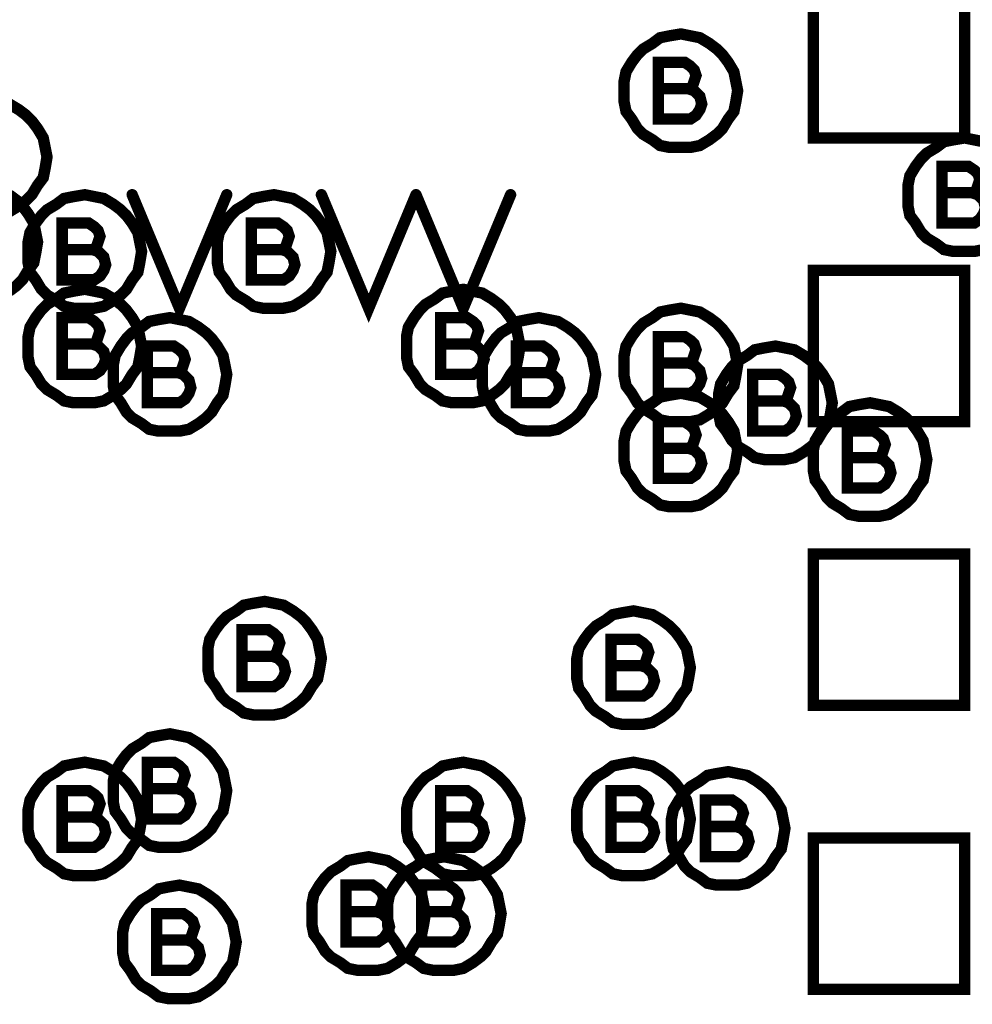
# Model space of a CAD drawing. Extents: x 28 to 61, y 24.9 to 46.
# Tile 29 of 96: x 36.221 to 36.724, y 32.162 to 32.683. Entities that reach past the tile are written whole.
import ezdxf

# ---------------------------------------------------------------- set-up
doc = ezdxf.new("R2010")
doc.units = 0
doc.layers.add('1', color=2, linetype='CONTINUOUS')

msp = doc.modelspace()

# ---------------------------------------------------------------- linework, layer by layer
at = {"layer": '1', "const_width": 0.006}
for points in [[(36.64, 32.62), (36.72, 32.62), (36.72, 32.7), (36.64, 32.7), (36.64, 32.62)], [(36.6, 32.645), (36.599, 32.65), (36.598, 32.655), (36.595, 32.66), (36.592, 32.664), (36.589, 32.667), (36.585, 32.67), (36.58, 32.673), (36.575, 32.674), (36.57, 32.675), (36.564, 32.674), (36.559, 32.673), (36.555, 32.67), (36.55, 32.667), (36.547, 32.664), (36.544, 32.66), (36.541, 32.655), (36.54, 32.65), (36.54, 32.645), (36.54, 32.639), (36.541, 32.634), (36.544, 32.63), (36.547, 32.625), (36.55, 32.622), (36.555, 32.619), (36.559, 32.616), (36.564, 32.615), (36.57, 32.615), (36.575, 32.615), (36.58, 32.616), (36.585, 32.619), (36.589, 32.622), (36.592, 32.625), (36.595, 32.63), (36.598, 32.634), (36.599, 32.639), (36.6, 32.645)], [(36.574, 32.646), (36.576, 32.647), (36.577, 32.65), (36.578, 32.653), (36.577, 32.656), (36.575, 32.658), (36.572, 32.66), (36.558, 32.66), (36.558, 32.63), (36.575, 32.63), (36.578, 32.632), (36.58, 32.635), (36.581, 32.638), (36.58, 32.642), (36.577, 32.645), (36.574, 32.646), (36.558, 32.646)], [(36.235, 32.61), (36.234, 32.615), (36.233, 32.62), (36.23, 32.625), (36.227, 32.629), (36.224, 32.632), (36.22, 32.635), (36.215, 32.638)], [(36.73, 32.618), (36.725, 32.619), (36.72, 32.62), (36.714, 32.619), (36.709, 32.618), (36.705, 32.615), (36.7, 32.612), (36.697, 32.609), (36.694, 32.605), (36.691, 32.6), (36.69, 32.595), (36.69, 32.59), (36.69, 32.584), (36.691, 32.579), (36.694, 32.575), (36.697, 32.57), (36.7, 32.567), (36.705, 32.564), (36.709, 32.561), (36.714, 32.56), (36.72, 32.56), (36.725, 32.56), (36.73, 32.561)], [(36.215, 32.581), (36.22, 32.584), (36.224, 32.587), (36.227, 32.59), (36.23, 32.595), (36.233, 32.599), (36.234, 32.604), (36.235, 32.61)], [(36.724, 32.591), (36.726, 32.592), (36.727, 32.595), (36.728, 32.598), (36.727, 32.601), (36.725, 32.603), (36.722, 32.605), (36.708, 32.605), (36.708, 32.575), (36.725, 32.575), (36.728, 32.577), (36.73, 32.58), (36.731, 32.583), (36.73, 32.587), (36.727, 32.59), (36.724, 32.591), (36.708, 32.591)], [(36.23, 32.565), (36.229, 32.57), (36.228, 32.575), (36.225, 32.58), (36.222, 32.584), (36.219, 32.587), (36.215, 32.59)], [(36.285, 32.56), (36.284, 32.565), (36.283, 32.57), (36.28, 32.575), (36.277, 32.579), (36.274, 32.582), (36.27, 32.585), (36.265, 32.588), (36.26, 32.589), (36.255, 32.59), (36.249, 32.589), (36.244, 32.588), (36.24, 32.585), (36.235, 32.582), (36.232, 32.579), (36.229, 32.575), (36.226, 32.57), (36.225, 32.565), (36.225, 32.56), (36.225, 32.554), (36.226, 32.549), (36.229, 32.545), (36.232, 32.54), (36.235, 32.537), (36.24, 32.534), (36.244, 32.531), (36.249, 32.53), (36.255, 32.53), (36.26, 32.53), (36.265, 32.531), (36.27, 32.534), (36.274, 32.537), (36.277, 32.54), (36.28, 32.545), (36.283, 32.549), (36.284, 32.554), (36.285, 32.56)], [(36.28, 32.59), (36.305, 32.53), (36.33, 32.59)], [(36.385, 32.56), (36.384, 32.565), (36.383, 32.57), (36.38, 32.575), (36.377, 32.579), (36.374, 32.582), (36.37, 32.585), (36.365, 32.588), (36.36, 32.589), (36.355, 32.59), (36.349, 32.589), (36.344, 32.588), (36.34, 32.585), (36.335, 32.582), (36.332, 32.579), (36.329, 32.575), (36.326, 32.57), (36.325, 32.565), (36.325, 32.56), (36.325, 32.554), (36.326, 32.549), (36.329, 32.545), (36.332, 32.54), (36.335, 32.537), (36.34, 32.534), (36.344, 32.531), (36.349, 32.53), (36.355, 32.53), (36.36, 32.53), (36.365, 32.531), (36.37, 32.534), (36.374, 32.537), (36.377, 32.54), (36.38, 32.545), (36.383, 32.549), (36.384, 32.554), (36.385, 32.56)], [(36.38, 32.59), (36.405, 32.53), (36.43, 32.59)], [(36.43, 32.59), (36.455, 32.53), (36.48, 32.59)], [(36.259, 32.561), (36.261, 32.562), (36.262, 32.565), (36.263, 32.568), (36.262, 32.571), (36.26, 32.573), (36.257, 32.575), (36.243, 32.575), (36.243, 32.545), (36.26, 32.545), (36.263, 32.547), (36.265, 32.55), (36.266, 32.553), (36.265, 32.557), (36.262, 32.56), (36.259, 32.561), (36.243, 32.561)], [(36.359, 32.561), (36.361, 32.562), (36.362, 32.565), (36.363, 32.568), (36.362, 32.571), (36.36, 32.573), (36.357, 32.575), (36.343, 32.575), (36.343, 32.545), (36.36, 32.545), (36.363, 32.547), (36.365, 32.55), (36.366, 32.553), (36.365, 32.557), (36.362, 32.56), (36.359, 32.561), (36.343, 32.561)], [(36.215, 32.539), (36.219, 32.542), (36.222, 32.545), (36.225, 32.55), (36.228, 32.554), (36.229, 32.559), (36.23, 32.565)], [(36.64, 32.47), (36.72, 32.47), (36.72, 32.55), (36.64, 32.55), (36.64, 32.47)], [(36.285, 32.51), (36.284, 32.515), (36.283, 32.52), (36.28, 32.525), (36.277, 32.529), (36.274, 32.532), (36.27, 32.535), (36.265, 32.538), (36.26, 32.539), (36.255, 32.54), (36.249, 32.539), (36.244, 32.538), (36.24, 32.535), (36.235, 32.532), (36.232, 32.529), (36.229, 32.525), (36.226, 32.52), (36.225, 32.515), (36.225, 32.51), (36.225, 32.504), (36.226, 32.499), (36.229, 32.495), (36.232, 32.49), (36.235, 32.487), (36.24, 32.484), (36.244, 32.481), (36.249, 32.48), (36.255, 32.48), (36.26, 32.48), (36.265, 32.481), (36.27, 32.484), (36.274, 32.487), (36.277, 32.49), (36.28, 32.495), (36.283, 32.499), (36.284, 32.504), (36.285, 32.51)], [(36.485, 32.51), (36.484, 32.515), (36.483, 32.52), (36.48, 32.525), (36.477, 32.529), (36.474, 32.532), (36.47, 32.535), (36.465, 32.538), (36.46, 32.539), (36.455, 32.54), (36.449, 32.539), (36.444, 32.538), (36.44, 32.535), (36.435, 32.532), (36.432, 32.529), (36.429, 32.525), (36.426, 32.52), (36.425, 32.515), (36.425, 32.51), (36.425, 32.504), (36.426, 32.499), (36.429, 32.495), (36.432, 32.49), (36.435, 32.487), (36.44, 32.484), (36.444, 32.481), (36.449, 32.48), (36.455, 32.48), (36.46, 32.48), (36.465, 32.481), (36.47, 32.484), (36.474, 32.487), (36.477, 32.49), (36.48, 32.495), (36.483, 32.499), (36.484, 32.504), (36.485, 32.51)], [(36.6, 32.5), (36.599, 32.505), (36.598, 32.51), (36.595, 32.515), (36.592, 32.519), (36.589, 32.522), (36.585, 32.525), (36.58, 32.528), (36.575, 32.529), (36.57, 32.53), (36.564, 32.529), (36.559, 32.528), (36.555, 32.525), (36.55, 32.522), (36.547, 32.519), (36.544, 32.515), (36.541, 32.51), (36.54, 32.505), (36.54, 32.5), (36.54, 32.494), (36.541, 32.489), (36.544, 32.485), (36.547, 32.48), (36.55, 32.477), (36.555, 32.474), (36.559, 32.471), (36.564, 32.47), (36.57, 32.47), (36.575, 32.47), (36.58, 32.471), (36.585, 32.474), (36.589, 32.477), (36.592, 32.48), (36.595, 32.485), (36.598, 32.489), (36.599, 32.494), (36.6, 32.5)], [(36.259, 32.511), (36.261, 32.512), (36.262, 32.515), (36.263, 32.518), (36.262, 32.521), (36.26, 32.523), (36.257, 32.525), (36.243, 32.525), (36.243, 32.495), (36.26, 32.495), (36.263, 32.497), (36.265, 32.5), (36.266, 32.503), (36.265, 32.507), (36.262, 32.51), (36.259, 32.511), (36.243, 32.511)], [(36.33, 32.495), (36.329, 32.5), (36.328, 32.505), (36.325, 32.51), (36.322, 32.514), (36.319, 32.517), (36.315, 32.52), (36.31, 32.523), (36.305, 32.524), (36.3, 32.525), (36.294, 32.524), (36.289, 32.523), (36.285, 32.52), (36.28, 32.517), (36.277, 32.514), (36.274, 32.51), (36.271, 32.505), (36.27, 32.5), (36.27, 32.495), (36.27, 32.489), (36.271, 32.484), (36.274, 32.48), (36.277, 32.475), (36.28, 32.472), (36.285, 32.469), (36.289, 32.466), (36.294, 32.465), (36.3, 32.465), (36.305, 32.465), (36.31, 32.466), (36.315, 32.469), (36.319, 32.472), (36.322, 32.475), (36.325, 32.48), (36.328, 32.484), (36.329, 32.489), (36.33, 32.495)], [(36.459, 32.511), (36.461, 32.512), (36.462, 32.515), (36.463, 32.518), (36.462, 32.521), (36.46, 32.523), (36.457, 32.525), (36.443, 32.525), (36.443, 32.495), (36.46, 32.495), (36.463, 32.497), (36.465, 32.5), (36.466, 32.503), (36.465, 32.507), (36.462, 32.51), (36.459, 32.511), (36.443, 32.511)], [(36.525, 32.495), (36.524, 32.5), (36.523, 32.505), (36.52, 32.51), (36.517, 32.514), (36.514, 32.517), (36.51, 32.52), (36.505, 32.523), (36.5, 32.524), (36.495, 32.525), (36.489, 32.524), (36.484, 32.523), (36.48, 32.52), (36.475, 32.517), (36.472, 32.514), (36.469, 32.51), (36.466, 32.505), (36.465, 32.5), (36.465, 32.495), (36.465, 32.489), (36.466, 32.484), (36.469, 32.48), (36.472, 32.475), (36.475, 32.472), (36.48, 32.469), (36.484, 32.466), (36.489, 32.465), (36.495, 32.465), (36.5, 32.465), (36.505, 32.466), (36.51, 32.469), (36.514, 32.472), (36.517, 32.475), (36.52, 32.48), (36.523, 32.484), (36.524, 32.489), (36.525, 32.495)], [(36.574, 32.501), (36.576, 32.502), (36.577, 32.505), (36.578, 32.508), (36.577, 32.511), (36.575, 32.513), (36.572, 32.515), (36.558, 32.515), (36.558, 32.485), (36.575, 32.485), (36.578, 32.487), (36.58, 32.49), (36.581, 32.493), (36.58, 32.497), (36.577, 32.5), (36.574, 32.501), (36.558, 32.501)], [(36.304, 32.496), (36.306, 32.497), (36.307, 32.5), (36.308, 32.503), (36.307, 32.506), (36.305, 32.508), (36.302, 32.51), (36.288, 32.51), (36.288, 32.48), (36.305, 32.48), (36.308, 32.482), (36.31, 32.485), (36.311, 32.488), (36.31, 32.492), (36.307, 32.495), (36.304, 32.496), (36.288, 32.496)], [(36.499, 32.496), (36.501, 32.497), (36.502, 32.5), (36.503, 32.503), (36.502, 32.506), (36.5, 32.508), (36.497, 32.51), (36.483, 32.51), (36.483, 32.48), (36.5, 32.48), (36.503, 32.482), (36.505, 32.485), (36.506, 32.488), (36.505, 32.492), (36.502, 32.495), (36.499, 32.496), (36.483, 32.496)], [(36.65, 32.48), (36.649, 32.485), (36.648, 32.49), (36.645, 32.495), (36.642, 32.499), (36.639, 32.502), (36.635, 32.505), (36.63, 32.508), (36.625, 32.509), (36.62, 32.51), (36.614, 32.509), (36.609, 32.508), (36.605, 32.505), (36.6, 32.502), (36.597, 32.499), (36.594, 32.495), (36.591, 32.49), (36.59, 32.485), (36.59, 32.48), (36.59, 32.474), (36.591, 32.469), (36.594, 32.465), (36.597, 32.46), (36.6, 32.457), (36.605, 32.454), (36.609, 32.451), (36.614, 32.45), (36.62, 32.45), (36.625, 32.45), (36.63, 32.451), (36.635, 32.454), (36.639, 32.457), (36.642, 32.46), (36.645, 32.465), (36.648, 32.469), (36.649, 32.474), (36.65, 32.48)], [(36.624, 32.481), (36.626, 32.482), (36.627, 32.485), (36.628, 32.488), (36.627, 32.491), (36.625, 32.493), (36.622, 32.495), (36.608, 32.495), (36.608, 32.465), (36.625, 32.465), (36.628, 32.467), (36.63, 32.47), (36.631, 32.473), (36.63, 32.477), (36.627, 32.48), (36.624, 32.481), (36.608, 32.481)], [(36.6, 32.455), (36.599, 32.46), (36.598, 32.465), (36.595, 32.47), (36.592, 32.474), (36.589, 32.477), (36.585, 32.48), (36.58, 32.483), (36.575, 32.484), (36.57, 32.485), (36.564, 32.484), (36.559, 32.483), (36.555, 32.48), (36.55, 32.477), (36.547, 32.474), (36.544, 32.47), (36.541, 32.465), (36.54, 32.46), (36.54, 32.455), (36.54, 32.449), (36.541, 32.444), (36.544, 32.44), (36.547, 32.435), (36.55, 32.432), (36.555, 32.429), (36.559, 32.426), (36.564, 32.425), (36.57, 32.425), (36.575, 32.425), (36.58, 32.426), (36.585, 32.429), (36.589, 32.432), (36.592, 32.435), (36.595, 32.44), (36.598, 32.444), (36.599, 32.449), (36.6, 32.455)], [(36.7, 32.45), (36.699, 32.455), (36.698, 32.46), (36.695, 32.465), (36.692, 32.469), (36.689, 32.472), (36.685, 32.475), (36.68, 32.478), (36.675, 32.479), (36.67, 32.48), (36.664, 32.479), (36.659, 32.478), (36.655, 32.475), (36.65, 32.472), (36.647, 32.469), (36.644, 32.465), (36.641, 32.46), (36.64, 32.455), (36.64, 32.45), (36.64, 32.444), (36.641, 32.439), (36.644, 32.435), (36.647, 32.43), (36.65, 32.427), (36.655, 32.424), (36.659, 32.421), (36.664, 32.42), (36.67, 32.42), (36.675, 32.42), (36.68, 32.421), (36.685, 32.424), (36.689, 32.427), (36.692, 32.43), (36.695, 32.435), (36.698, 32.439), (36.699, 32.444), (36.7, 32.45)], [(36.574, 32.456), (36.576, 32.457), (36.577, 32.46), (36.578, 32.463), (36.577, 32.466), (36.575, 32.468), (36.572, 32.47), (36.558, 32.47), (36.558, 32.44), (36.575, 32.44), (36.578, 32.442), (36.58, 32.445), (36.581, 32.448), (36.58, 32.452), (36.577, 32.455), (36.574, 32.456), (36.558, 32.456)], [(36.674, 32.451), (36.676, 32.452), (36.677, 32.455), (36.678, 32.458), (36.677, 32.461), (36.675, 32.463), (36.672, 32.465), (36.658, 32.465), (36.658, 32.435), (36.675, 32.435), (36.678, 32.437), (36.68, 32.44), (36.681, 32.443), (36.68, 32.447), (36.677, 32.45), (36.674, 32.451), (36.658, 32.451)], [(36.64, 32.32), (36.72, 32.32), (36.72, 32.4), (36.64, 32.4), (36.64, 32.32)], [(36.38, 32.345), (36.379, 32.35), (36.378, 32.355), (36.375, 32.36), (36.372, 32.364), (36.369, 32.367), (36.365, 32.37), (36.36, 32.373), (36.355, 32.374), (36.35, 32.375), (36.344, 32.374), (36.339, 32.373), (36.335, 32.37), (36.33, 32.367), (36.327, 32.364), (36.324, 32.36), (36.321, 32.355), (36.32, 32.35), (36.32, 32.345), (36.32, 32.339), (36.321, 32.334), (36.324, 32.33), (36.327, 32.325), (36.33, 32.322), (36.335, 32.319), (36.339, 32.316), (36.344, 32.315), (36.35, 32.315), (36.355, 32.315), (36.36, 32.316), (36.365, 32.319), (36.369, 32.322), (36.372, 32.325), (36.375, 32.33), (36.378, 32.334), (36.379, 32.339), (36.38, 32.345)], [(36.575, 32.34), (36.574, 32.345), (36.573, 32.35), (36.57, 32.355), (36.567, 32.359), (36.564, 32.362), (36.56, 32.365), (36.555, 32.368), (36.55, 32.369), (36.545, 32.37), (36.539, 32.369), (36.534, 32.368), (36.53, 32.365), (36.525, 32.362), (36.522, 32.359), (36.519, 32.355), (36.516, 32.35), (36.515, 32.345), (36.515, 32.34), (36.515, 32.334), (36.516, 32.329), (36.519, 32.325), (36.522, 32.32), (36.525, 32.317), (36.53, 32.314), (36.534, 32.311), (36.539, 32.31), (36.545, 32.31), (36.55, 32.31), (36.555, 32.311), (36.56, 32.314), (36.564, 32.317), (36.567, 32.32), (36.57, 32.325), (36.573, 32.329), (36.574, 32.334), (36.575, 32.34)], [(36.354, 32.346), (36.356, 32.347), (36.357, 32.35), (36.358, 32.353), (36.357, 32.356), (36.355, 32.358), (36.352, 32.36), (36.338, 32.36), (36.338, 32.33), (36.355, 32.33), (36.358, 32.332), (36.36, 32.335), (36.361, 32.338), (36.36, 32.342), (36.357, 32.345), (36.354, 32.346), (36.338, 32.346)], [(36.549, 32.341), (36.551, 32.342), (36.552, 32.345), (36.553, 32.348), (36.552, 32.351), (36.55, 32.353), (36.547, 32.355), (36.533, 32.355), (36.533, 32.325), (36.55, 32.325), (36.553, 32.327), (36.555, 32.33), (36.556, 32.333), (36.555, 32.337), (36.552, 32.34), (36.549, 32.341), (36.533, 32.341)], [(36.33, 32.275), (36.329, 32.28), (36.328, 32.285), (36.325, 32.29), (36.322, 32.294), (36.319, 32.297), (36.315, 32.3), (36.31, 32.303), (36.305, 32.304), (36.3, 32.305), (36.294, 32.304), (36.289, 32.303), (36.285, 32.3), (36.28, 32.297), (36.277, 32.294), (36.274, 32.29), (36.271, 32.285), (36.27, 32.28), (36.27, 32.275), (36.27, 32.269), (36.271, 32.264), (36.274, 32.26), (36.277, 32.255), (36.28, 32.252), (36.285, 32.249), (36.289, 32.246), (36.294, 32.245), (36.3, 32.245), (36.305, 32.245), (36.31, 32.246), (36.315, 32.249), (36.319, 32.252), (36.322, 32.255), (36.325, 32.26), (36.328, 32.264), (36.329, 32.269), (36.33, 32.275)], [(36.285, 32.26), (36.284, 32.265), (36.283, 32.27), (36.28, 32.275), (36.277, 32.279), (36.274, 32.282), (36.27, 32.285), (36.265, 32.288), (36.26, 32.289), (36.255, 32.29), (36.249, 32.289), (36.244, 32.288), (36.24, 32.285), (36.235, 32.282), (36.232, 32.279), (36.229, 32.275), (36.226, 32.27), (36.225, 32.265), (36.225, 32.26), (36.225, 32.254), (36.226, 32.249), (36.229, 32.245), (36.232, 32.24), (36.235, 32.237), (36.24, 32.234), (36.244, 32.231), (36.249, 32.23), (36.255, 32.23), (36.26, 32.23), (36.265, 32.231), (36.27, 32.234), (36.274, 32.237), (36.277, 32.24), (36.28, 32.245), (36.283, 32.249), (36.284, 32.254), (36.285, 32.26)], [(36.304, 32.276), (36.306, 32.277), (36.307, 32.28), (36.308, 32.283), (36.307, 32.286), (36.305, 32.288), (36.302, 32.29), (36.288, 32.29), (36.288, 32.26), (36.305, 32.26), (36.308, 32.262), (36.31, 32.265), (36.311, 32.268), (36.31, 32.272), (36.307, 32.275), (36.304, 32.276), (36.288, 32.276)], [(36.485, 32.26), (36.484, 32.265), (36.483, 32.27), (36.48, 32.275), (36.477, 32.279), (36.474, 32.282), (36.47, 32.285), (36.465, 32.288), (36.46, 32.289), (36.455, 32.29), (36.449, 32.289), (36.444, 32.288), (36.44, 32.285), (36.435, 32.282), (36.432, 32.279), (36.429, 32.275), (36.426, 32.27), (36.425, 32.265), (36.425, 32.26), (36.425, 32.254), (36.426, 32.249), (36.429, 32.245), (36.432, 32.24), (36.435, 32.237), (36.44, 32.234), (36.444, 32.231), (36.449, 32.23), (36.455, 32.23), (36.46, 32.23), (36.465, 32.231), (36.47, 32.234), (36.474, 32.237), (36.477, 32.24), (36.48, 32.245), (36.483, 32.249), (36.484, 32.254), (36.485, 32.26)], [(36.575, 32.26), (36.574, 32.265), (36.573, 32.27), (36.57, 32.275), (36.567, 32.279), (36.564, 32.282), (36.56, 32.285), (36.555, 32.288), (36.55, 32.289), (36.545, 32.29), (36.539, 32.289), (36.534, 32.288), (36.53, 32.285), (36.525, 32.282), (36.522, 32.279), (36.519, 32.275), (36.516, 32.27), (36.515, 32.265), (36.515, 32.26), (36.515, 32.254), (36.516, 32.249), (36.519, 32.245), (36.522, 32.24), (36.525, 32.237), (36.53, 32.234), (36.534, 32.231), (36.539, 32.23), (36.545, 32.23), (36.55, 32.23), (36.555, 32.231), (36.56, 32.234), (36.564, 32.237), (36.567, 32.24), (36.57, 32.245), (36.573, 32.249), (36.574, 32.254), (36.575, 32.26)], [(36.625, 32.255), (36.624, 32.26), (36.623, 32.265), (36.62, 32.27), (36.617, 32.274), (36.614, 32.277), (36.61, 32.28), (36.605, 32.283), (36.6, 32.284), (36.595, 32.285), (36.589, 32.284), (36.584, 32.283), (36.58, 32.28), (36.575, 32.277), (36.572, 32.274), (36.569, 32.27), (36.566, 32.265), (36.565, 32.26), (36.565, 32.255), (36.565, 32.249), (36.566, 32.244), (36.569, 32.24), (36.572, 32.235), (36.575, 32.232), (36.58, 32.229), (36.584, 32.226), (36.589, 32.225), (36.595, 32.225), (36.6, 32.225), (36.605, 32.226), (36.61, 32.229), (36.614, 32.232), (36.617, 32.235), (36.62, 32.24), (36.623, 32.244), (36.624, 32.249), (36.625, 32.255)], [(36.259, 32.261), (36.261, 32.262), (36.262, 32.265), (36.263, 32.268), (36.262, 32.271), (36.26, 32.273), (36.257, 32.275), (36.243, 32.275), (36.243, 32.245), (36.26, 32.245), (36.263, 32.247), (36.265, 32.25), (36.266, 32.253), (36.265, 32.257), (36.262, 32.26), (36.259, 32.261), (36.243, 32.261)], [(36.459, 32.261), (36.461, 32.262), (36.462, 32.265), (36.463, 32.268), (36.462, 32.271), (36.46, 32.273), (36.457, 32.275), (36.443, 32.275), (36.443, 32.245), (36.46, 32.245), (36.463, 32.247), (36.465, 32.25), (36.466, 32.253), (36.465, 32.257), (36.462, 32.26), (36.459, 32.261), (36.443, 32.261)], [(36.549, 32.261), (36.551, 32.262), (36.552, 32.265), (36.553, 32.268), (36.552, 32.271), (36.55, 32.273), (36.547, 32.275), (36.533, 32.275), (36.533, 32.245), (36.55, 32.245), (36.553, 32.247), (36.555, 32.25), (36.556, 32.253), (36.555, 32.257), (36.552, 32.26), (36.549, 32.261), (36.533, 32.261)], [(36.599, 32.256), (36.601, 32.257), (36.602, 32.26), (36.603, 32.263), (36.602, 32.266), (36.6, 32.268), (36.597, 32.27), (36.583, 32.27), (36.583, 32.24), (36.6, 32.24), (36.603, 32.242), (36.605, 32.245), (36.606, 32.248), (36.605, 32.252), (36.602, 32.255), (36.599, 32.256), (36.583, 32.256)], [(36.64, 32.17), (36.72, 32.17), (36.72, 32.25), (36.64, 32.25), (36.64, 32.17)], [(36.435, 32.21), (36.434, 32.215), (36.433, 32.22), (36.43, 32.225), (36.427, 32.229), (36.424, 32.232), (36.42, 32.235), (36.415, 32.238), (36.41, 32.239), (36.405, 32.24), (36.399, 32.239), (36.394, 32.238), (36.39, 32.235), (36.385, 32.232), (36.382, 32.229), (36.379, 32.225), (36.376, 32.22), (36.375, 32.215), (36.375, 32.21), (36.375, 32.204), (36.376, 32.199), (36.379, 32.195), (36.382, 32.19), (36.385, 32.187), (36.39, 32.184), (36.394, 32.181), (36.399, 32.18), (36.405, 32.18), (36.41, 32.18), (36.415, 32.181), (36.42, 32.184), (36.424, 32.187), (36.427, 32.19), (36.43, 32.195), (36.433, 32.199), (36.434, 32.204), (36.435, 32.21)], [(36.475, 32.21), (36.474, 32.215), (36.473, 32.22), (36.47, 32.225), (36.467, 32.229), (36.464, 32.232), (36.46, 32.235), (36.455, 32.238), (36.45, 32.239), (36.445, 32.24), (36.439, 32.239), (36.434, 32.238), (36.43, 32.235), (36.425, 32.232), (36.422, 32.229), (36.419, 32.225), (36.416, 32.22), (36.415, 32.215), (36.415, 32.21), (36.415, 32.204), (36.416, 32.199), (36.419, 32.195), (36.422, 32.19), (36.425, 32.187), (36.43, 32.184), (36.434, 32.181), (36.439, 32.18), (36.445, 32.18), (36.45, 32.18), (36.455, 32.181), (36.46, 32.184), (36.464, 32.187), (36.467, 32.19), (36.47, 32.195), (36.473, 32.199), (36.474, 32.204), (36.475, 32.21)], [(36.335, 32.195), (36.334, 32.2), (36.333, 32.205), (36.33, 32.21), (36.327, 32.214), (36.324, 32.217), (36.32, 32.22), (36.315, 32.223), (36.31, 32.224), (36.305, 32.225), (36.299, 32.224), (36.294, 32.223), (36.29, 32.22), (36.285, 32.217), (36.282, 32.214), (36.279, 32.21), (36.276, 32.205), (36.275, 32.2), (36.275, 32.195), (36.275, 32.189), (36.276, 32.184), (36.279, 32.18), (36.282, 32.175), (36.285, 32.172), (36.29, 32.169), (36.294, 32.166), (36.299, 32.165), (36.305, 32.165), (36.31, 32.165), (36.315, 32.166), (36.32, 32.169), (36.324, 32.172), (36.327, 32.175), (36.33, 32.18), (36.333, 32.184), (36.334, 32.189), (36.335, 32.195)], [(36.409, 32.211), (36.411, 32.212), (36.412, 32.215), (36.413, 32.218), (36.412, 32.221), (36.41, 32.223), (36.407, 32.225), (36.393, 32.225), (36.393, 32.195), (36.41, 32.195), (36.413, 32.197), (36.415, 32.2), (36.416, 32.203), (36.415, 32.207), (36.412, 32.21), (36.409, 32.211), (36.393, 32.211)], [(36.449, 32.211), (36.451, 32.212), (36.452, 32.215), (36.453, 32.218), (36.452, 32.221), (36.45, 32.223), (36.447, 32.225), (36.433, 32.225), (36.433, 32.195), (36.45, 32.195), (36.453, 32.197), (36.455, 32.2), (36.456, 32.203), (36.455, 32.207), (36.452, 32.21), (36.449, 32.211), (36.433, 32.211)], [(36.309, 32.196), (36.311, 32.197), (36.312, 32.2), (36.313, 32.203), (36.312, 32.206), (36.31, 32.208), (36.307, 32.21), (36.293, 32.21), (36.293, 32.18), (36.31, 32.18), (36.313, 32.182), (36.315, 32.185), (36.316, 32.188), (36.315, 32.192), (36.312, 32.195), (36.309, 32.196), (36.293, 32.196)]]:
    msp.add_lwpolyline(points, dxfattribs=at)
at = {"layer": '1', "const_width": 0.003}
for points in [[(36.5595, 32.646, 1), (36.5565, 32.646, 1)], [(36.5755, 32.646, 1), (36.5725, 32.646, 1)], [(36.6015, 32.645, 1), (36.5985, 32.645, 1)], [(36.6015, 32.645, 1), (36.5985, 32.645, 1)], [(36.6415, 32.62, 1), (36.6385, 32.62, 1)], [(36.6415, 32.62, 1), (36.6385, 32.62, 1)], [(36.2365, 32.61, 1), (36.2335, 32.61, 1)], [(36.2365, 32.61, 1), (36.2335, 32.61, 1)], [(36.2815, 32.59, 1), (36.2785, 32.59, 1)], [(36.3315, 32.59, 1), (36.3285, 32.59, 1)], [(36.3815, 32.59, 1), (36.3785, 32.59, 1)], [(36.4315, 32.59, 1), (36.4285, 32.59, 1)], [(36.4315, 32.59, 1), (36.4285, 32.59, 1)], [(36.4815, 32.59, 1), (36.4785, 32.59, 1)], [(36.7095, 32.591, 1), (36.7065, 32.591, 1)], [(36.7255, 32.591, 1), (36.7225, 32.591, 1)], [(36.2315, 32.565, 1), (36.2285, 32.565, 1)], [(36.2315, 32.565, 1), (36.2285, 32.565, 1)], [(36.2445, 32.561, 1), (36.2415, 32.561, 1)], [(36.2605, 32.561, 1), (36.2575, 32.561, 1)], [(36.2865, 32.56, 1), (36.2835, 32.56, 1)], [(36.2865, 32.56, 1), (36.2835, 32.56, 1)], [(36.3445, 32.561, 1), (36.3415, 32.561, 1)], [(36.3605, 32.561, 1), (36.3575, 32.561, 1)], [(36.3865, 32.56, 1), (36.3835, 32.56, 1)], [(36.3865, 32.56, 1), (36.3835, 32.56, 1)], [(36.2445, 32.511, 1), (36.2415, 32.511, 1)], [(36.2605, 32.511, 1), (36.2575, 32.511, 1)], [(36.2865, 32.51, 1), (36.2835, 32.51, 1)], [(36.2865, 32.51, 1), (36.2835, 32.51, 1)], [(36.4445, 32.511, 1), (36.4415, 32.511, 1)], [(36.4605, 32.511, 1), (36.4575, 32.511, 1)], [(36.4865, 32.51, 1), (36.4835, 32.51, 1)], [(36.4865, 32.51, 1), (36.4835, 32.51, 1)], [(36.5595, 32.501, 1), (36.5565, 32.501, 1)], [(36.5755, 32.501, 1), (36.5725, 32.501, 1)], [(36.6015, 32.5, 1), (36.5985, 32.5, 1)], [(36.6015, 32.5, 1), (36.5985, 32.5, 1)], [(36.2895, 32.496, 1), (36.2865, 32.496, 1)], [(36.3055, 32.496, 1), (36.3025, 32.496, 1)], [(36.3315, 32.495, 1), (36.3285, 32.495, 1)], [(36.3315, 32.495, 1), (36.3285, 32.495, 1)], [(36.4845, 32.496, 1), (36.4815, 32.496, 1)], [(36.5005, 32.496, 1), (36.4975, 32.496, 1)], [(36.5265, 32.495, 1), (36.5235, 32.495, 1)], [(36.5265, 32.495, 1), (36.5235, 32.495, 1)], [(36.6095, 32.481, 1), (36.6065, 32.481, 1)], [(36.6255, 32.481, 1), (36.6225, 32.481, 1)], [(36.6515, 32.48, 1), (36.6485, 32.48, 1)], [(36.6515, 32.48, 1), (36.6485, 32.48, 1)], [(36.6415, 32.47, 1), (36.6385, 32.47, 1)], [(36.6415, 32.47, 1), (36.6385, 32.47, 1)], [(36.5595, 32.456, 1), (36.5565, 32.456, 1)], [(36.5755, 32.456, 1), (36.5725, 32.456, 1)], [(36.6015, 32.455, 1), (36.5985, 32.455, 1)], [(36.6015, 32.455, 1), (36.5985, 32.455, 1)], [(36.6595, 32.451, 1), (36.6565, 32.451, 1)], [(36.6755, 32.451, 1), (36.6725, 32.451, 1)], [(36.7015, 32.45, 1), (36.6985, 32.45, 1)], [(36.7015, 32.45, 1), (36.6985, 32.45, 1)], [(36.3395, 32.346, 1), (36.3365, 32.346, 1)], [(36.3555, 32.346, 1), (36.3525, 32.346, 1)], [(36.3815, 32.345, 1), (36.3785, 32.345, 1)], [(36.3815, 32.345, 1), (36.3785, 32.345, 1)], [(36.5345, 32.341, 1), (36.5315, 32.341, 1)], [(36.5505, 32.341, 1), (36.5475, 32.341, 1)], [(36.5765, 32.34, 1), (36.5735, 32.34, 1)], [(36.5765, 32.34, 1), (36.5735, 32.34, 1)], [(36.6415, 32.32, 1), (36.6385, 32.32, 1)], [(36.6415, 32.32, 1), (36.6385, 32.32, 1)], [(36.2895, 32.276, 1), (36.2865, 32.276, 1)], [(36.3055, 32.276, 1), (36.3025, 32.276, 1)], [(36.3315, 32.275, 1), (36.3285, 32.275, 1)], [(36.3315, 32.275, 1), (36.3285, 32.275, 1)], [(36.2445, 32.261, 1), (36.2415, 32.261, 1)], [(36.2605, 32.261, 1), (36.2575, 32.261, 1)], [(36.2865, 32.26, 1), (36.2835, 32.26, 1)], [(36.2865, 32.26, 1), (36.2835, 32.26, 1)], [(36.4445, 32.261, 1), (36.4415, 32.261, 1)], [(36.4605, 32.261, 1), (36.4575, 32.261, 1)], [(36.4865, 32.26, 1), (36.4835, 32.26, 1)], [(36.4865, 32.26, 1), (36.4835, 32.26, 1)], [(36.5345, 32.261, 1), (36.5315, 32.261, 1)], [(36.5505, 32.261, 1), (36.5475, 32.261, 1)], [(36.5765, 32.26, 1), (36.5735, 32.26, 1)], [(36.5765, 32.26, 1), (36.5735, 32.26, 1)], [(36.5845, 32.256, 1), (36.5815, 32.256, 1)], [(36.6005, 32.256, 1), (36.5975, 32.256, 1)], [(36.6265, 32.255, 1), (36.6235, 32.255, 1)], [(36.6265, 32.255, 1), (36.6235, 32.255, 1)], [(36.3945, 32.211, 1), (36.3915, 32.211, 1)], [(36.4105, 32.211, 1), (36.4075, 32.211, 1)], [(36.4345, 32.211, 1), (36.4315, 32.211, 1)], [(36.4365, 32.21, 1), (36.4335, 32.21, 1)], [(36.4365, 32.21, 1), (36.4335, 32.21, 1)], [(36.4505, 32.211, 1), (36.4475, 32.211, 1)], [(36.4765, 32.21, 1), (36.4735, 32.21, 1)], [(36.4765, 32.21, 1), (36.4735, 32.21, 1)], [(36.2945, 32.196, 1), (36.2915, 32.196, 1)], [(36.3105, 32.196, 1), (36.3075, 32.196, 1)], [(36.3365, 32.195, 1), (36.3335, 32.195, 1)], [(36.3365, 32.195, 1), (36.3335, 32.195, 1)], [(36.6415, 32.17, 1), (36.6385, 32.17, 1)], [(36.6415, 32.17, 1), (36.6385, 32.17, 1)]]:
    msp.add_lwpolyline(points, format="xyb", close=True, dxfattribs=at)

doc.saveas('drawing.dxf')
